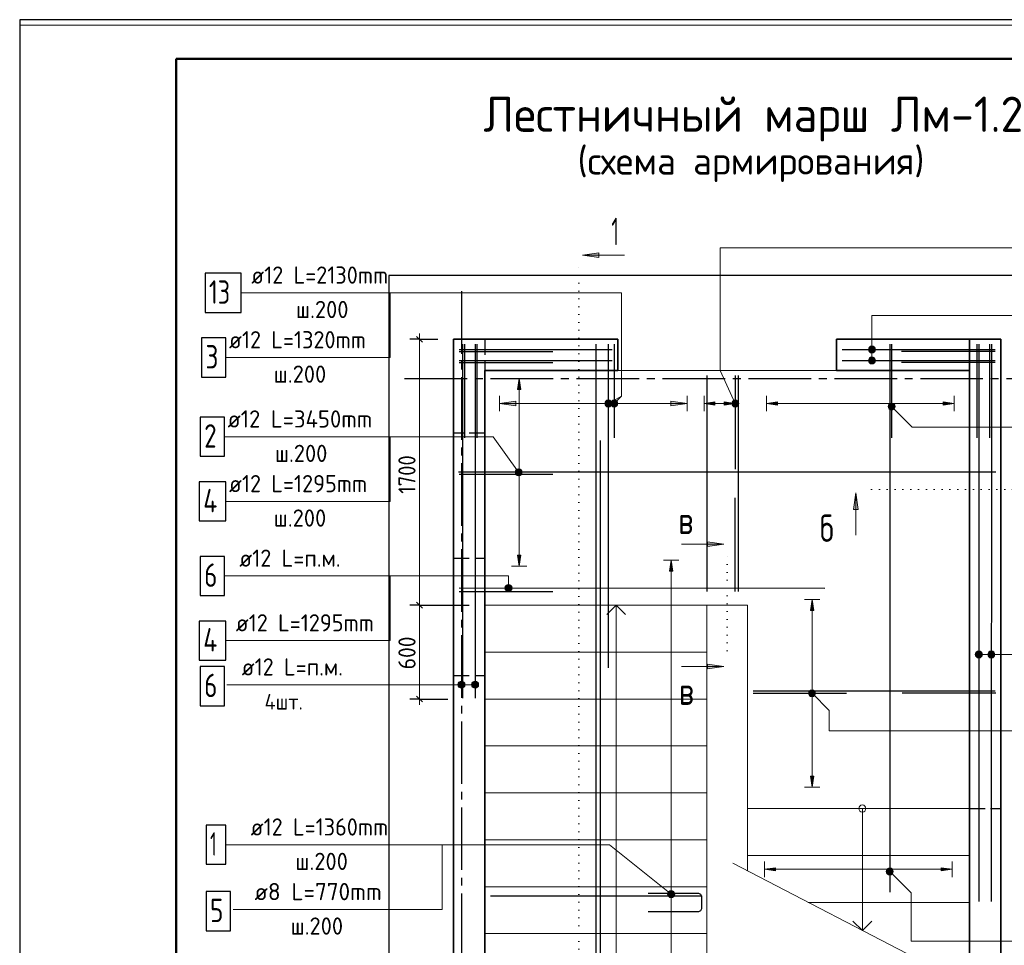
# Model space of a CAD drawing. Header units: millimetres. Extents: x 0 to 21005, y -5 to 14850.
# Tile 3 of 10: x 0 to 6299, y 8932 to 14850. Entities that reach past the tile are written whole.
import ezdxf

# ---------------------------------------------------------------- set-up
doc = ezdxf.new("R2010")
doc.units = ezdxf.units.MM
for name, pattern in [('______2', [135, 100, -35]), ('______5', [550, 400, -50, 50, -50]), ('______9', [50, 0, -50])]:
    doc.linetypes.add(name, pattern=pattern)
for name, color, linetype, lineweight in [('Standard', 7, 'Continuous', 25), ('Армирование стержнями_ общее', 7, 'Continuous', 25), ('Заголовок чертежа', 7, 'Continuous', 25), ('Обрамление Г-обр.', 7, 'Continuous', 25), ('Обрамление П-обр. равн.', 7, 'Continuous', 25), ('Общий01', 7, 'Continuous', 13), ('Общий02', 7, 'Continuous', 18), ('Позиционная метка линия выноска', 7, 'Continuous', 13), ('Размерная линия_ общее', 7, 'Continuous', 13), ('Текст_ общее', 7, 'Continuous', 25), ('Фоновоя арматура Х1', 7, 'Continuous', 25)]:
    doc.layers.add(name, color=color, linetype=linetype, lineweight=lineweight)
doc.layers.add('ЖБ Лестница', color=7, linetype='Continuous', lineweight=25, true_color=0xe0e0ff)
doc.layers.add('ЖБ Стена верхний уровень', color=7, linetype='Continuous', lineweight=25, true_color=0x006e00)
doc.layers.add('Оси', color=7, linetype='______5', true_color=0x656565)
doc.styles.add('ISOCPEUR', font='txt')

msp = doc.modelspace()

# ---------------------------------------------------------------- hatches: boundary and pattern name
at = {"layer": 'Обрамление Г-обр.', "linetype": 'Continuous', "lineweight": 13, "transparency": 33554687}
msp.add_hatch(color=7, dxfattribs=at).paths.add_polyline_path([(4835.6, 9407.8), (4765.6, 9417.8), (4835.6, 9427.8)], flags=16)
msp.add_hatch(color=7, dxfattribs=at).paths.add_polyline_path([(5895.6, 9407.8), (5965.6, 9417.8), (5895.6, 9427.8)])
at = {"layer": 'Обрамление П-обр. равн.', "linetype": 'Continuous', "lineweight": 13, "transparency": 33554687}
for points in [[(4447.6, 12386), (4377.6, 12396), (4447.6, 12406)], [(4847.6, 12386), (4777.6, 12396), (4847.6, 12406)], [(5079.6, 10013.2), (5069.6, 9943.2), (5059.6, 10013.2)]]:
    msp.add_hatch(color=7, dxfattribs=at).paths.add_polyline_path(points, flags=16)
for points in [[(4507.6, 12386), (4577.6, 12396), (4507.6, 12406)], [(5907.6, 12386), (5977.6, 12396), (5907.6, 12406)], [(5079.6, 11073.2), (5069.6, 11143.2), (5059.6, 11073.2)]]:
    msp.add_hatch(color=7, dxfattribs=at).paths.add_polyline_path(points)
at = {"layer": 'Общий01', "linetype": 'Continuous', "lineweight": 13, "transparency": 33554687}
for points in [[(3704.4, 13330.2), (3599.4, 13345.2), (3704.4, 13360.2)], [(5334.7, 11719), (5349.7, 11824), (5364.7, 11719)], [(4398.9, 11512.4), (4503.9, 11497.4), (4398.9, 11482.4)], [(4398.9, 10729.9), (4503.9, 10714.9), (4398.9, 10699.9)]]:
    msp.add_hatch(color=7, dxfattribs=at).paths.add_polyline_path(points, flags=16)
at = {"layer": 'Общий02', "linetype": 'Continuous', "lineweight": 13, "transparency": 33554687}
msp.add_hatch(color=7, dxfattribs=at).paths.add_polyline_path([(3174.9, 12381), (3069.9, 12396), (3174.9, 12411)], flags=16)
msp.add_hatch(color=7, dxfattribs=at).paths.add_polyline_path([(4164.6, 12381), (4269.6, 12396), (4164.6, 12411)])
at = {"layer": 'Текст_ общее', "linetype": 'Continuous', "lineweight": 13, "transparency": 33554687}
for points in [[(5471.2, 12752.5), (5432.5, 12752.5), (5429.3, 12741.3)], [(5471.2, 12752.5), (5429.3, 12741.3), (5474.3, 12741.3)], [(5474.3, 12741.3), (5429.3, 12741.3), (5432.5, 12730)], [(5463.1, 12760.6), (5440.6, 12760.6), (5432.5, 12752.5)], [(5463.1, 12760.6), (5432.5, 12752.5), (5471.2, 12752.5)], [(5474.3, 12741.3), (5432.5, 12730), (5471.2, 12730)], [(5471.2, 12730), (5432.5, 12730), (5440.6, 12721.9)], [(5440.6, 12760.6), (5463.1, 12760.6), (5451.8, 12763.8)], [(5471.2, 12730), (5440.6, 12721.9), (5463.1, 12721.9)], [(5471.2, 12682.5), (5432.5, 12682.5), (5429.3, 12671.3)], [(5471.2, 12682.5), (5429.3, 12671.3), (5474.3, 12671.3)], [(5474.3, 12671.3), (5429.3, 12671.3), (5432.5, 12660)], [(5463.1, 12690.6), (5440.6, 12690.6), (5432.5, 12682.5)], [(5463.1, 12690.6), (5432.5, 12682.5), (5471.2, 12682.5)], [(5474.3, 12671.3), (5432.5, 12660), (5471.2, 12660)], [(5463.1, 12721.9), (5440.6, 12721.9), (5451.8, 12718.8)], [(5440.6, 12690.6), (5463.1, 12690.6), (5451.8, 12693.8)], [(5471.2, 12660), (5432.5, 12660), (5440.6, 12651.9)], [(5471.2, 12660), (5440.6, 12651.9), (5463.1, 12651.9)], [(5463.1, 12651.9), (5440.6, 12651.9), (5451.8, 12648.8)], [(3776.7, 12376.4), (3754.5, 12415.6), (3746.3, 12407.3)], [(3784.9, 12384.6), (3765.9, 12418.3), (3754.5, 12415.6)], [(3784.9, 12384.6), (3754.5, 12415.6), (3776.7, 12376.4)], [(3788, 12395.7), (3776.9, 12415.3), (3765.9, 12418.3)], [(3788, 12395.7), (3765.9, 12418.3), (3784.9, 12384.6)], [(3776.9, 12415.3), (3788, 12395.7), (3785.2, 12407)], [(3819.7, 12380.3), (3787.5, 12411.7), (3781.9, 12401.4)], [(3825.3, 12390.5), (3797.6, 12417.5), (3787.5, 12411.7)], [(3825.3, 12390.5), (3787.5, 12411.7), (3819.7, 12380.3)], [(3825.2, 12402), (3809, 12417.7), (3797.6, 12417.5)], [(3825.2, 12402), (3797.6, 12417.5), (3825.3, 12390.5)], [(3809, 12417.7), (3825.2, 12402), (3819.3, 12412.1)], [(4579.8, 12418.2), (4559.3, 12408.9), (4555.3, 12398.2)], [(4579.8, 12418.2), (4555.3, 12398.2), (4590.5, 12414.2)], [(4590.5, 12414.2), (4555.3, 12398.2), (4557.1, 12386.6)], [(4590.5, 12414.2), (4557.1, 12386.6), (4598.1, 12405.3)], [(4559.3, 12408.9), (4579.8, 12418.2), (4568.3, 12416.4)], [(3765.3, 12373.6), (3746.3, 12407.3), (3743.2, 12396.2)], [(3765.3, 12373.6), (3743.2, 12396.2), (3754.3, 12376.7)], [(3754.3, 12376.7), (3743.2, 12396.2), (3746, 12384.9)], [(3776.7, 12376.4), (3746.3, 12407.3), (3765.3, 12373.6)], [(3819.7, 12380.3), (3781.9, 12401.4), (3809.6, 12374.4)], [(3809.6, 12374.4), (3781.9, 12401.4), (3782, 12389.9)], [(3809.6, 12374.4), (3782, 12389.9), (3798.2, 12374.3)], [(3798.2, 12374.3), (3782, 12389.9), (3787.9, 12379.8)], [(4598.1, 12405.3), (4557.1, 12386.6), (4564.7, 12377.7)], [(4598.1, 12405.3), (4564.7, 12377.7), (4599.9, 12393.8)], [(4599.9, 12393.8), (4564.7, 12377.7), (4575.4, 12373.7)], [(4599.9, 12393.8), (4575.4, 12373.7), (4595.9, 12383)], [(4595.9, 12383), (4575.4, 12373.7), (4586.9, 12375.5)], [(5561.7, 12360.4), (5583.3, 12397.9), (5556, 12370.5)], [(5556, 12370.5), (5583.3, 12397.9), (5571.9, 12397.9)], [(5556, 12370.5), (5571.9, 12397.9), (5556, 12382)], [(5556, 12382), (5571.9, 12397.9), (5561.7, 12392.2)], [(5561.7, 12360.4), (5593.5, 12392.2), (5583.3, 12397.9)], [(5571.9, 12354.6), (5593.5, 12392.2), (5561.7, 12360.4)], [(5571.9, 12354.6), (5599.2, 12382), (5593.5, 12392.2)], [(5583.3, 12354.6), (5599.2, 12382), (5571.9, 12354.6)], [(5583.3, 12354.6), (5599.2, 12370.5), (5599.2, 12382)], [(5599.2, 12370.5), (5583.3, 12354.6), (5593.5, 12360.4)], [(3189.7, 11978.6), (3171.4, 11965.5), (3169.5, 11954.2)], [(3189.7, 11978.6), (3169.5, 11954.2), (3201, 11976.7)], [(3201, 11976.7), (3169.5, 11954.2), (3173.5, 11943.2)], [(3171.4, 11965.5), (3189.7, 11978.6), (3178.7, 11974.6)], [(3201, 11976.7), (3173.5, 11943.2), (3210.1, 11969.3)], [(3210.1, 11969.3), (3173.5, 11943.2), (3182.6, 11935.9)], [(3210.1, 11969.3), (3182.6, 11935.9), (3214.1, 11958.3)], [(3214.1, 11958.3), (3182.6, 11935.9), (3193.9, 11934)], [(3214.1, 11958.3), (3193.9, 11934), (3212.2, 11947)], [(3212.2, 11947), (3193.9, 11934), (3204.8, 11937.9)], [(3146.2, 11227.5), (3107.5, 11227.5), (3104.4, 11216.2)], [(3146.2, 11227.5), (3104.4, 11216.2), (3149.4, 11216.2)], [(3149.4, 11216.2), (3104.4, 11216.2), (3107.5, 11205)], [(3138.1, 11235.6), (3115.6, 11235.6), (3107.5, 11227.5)], [(3138.1, 11235.6), (3107.5, 11227.5), (3146.2, 11227.5)], [(3149.4, 11216.2), (3107.5, 11205), (3146.2, 11205)], [(3115.6, 11235.6), (3138.1, 11235.6), (3126.9, 11238.7)], [(3146.2, 11205), (3107.5, 11205), (3115.6, 11196.9)], [(3146.2, 11205), (3115.6, 11196.9), (3138.1, 11196.9)], [(3138.1, 11196.9), (3115.6, 11196.9), (3126.9, 11193.7)], [(6116.2, 10780.1), (6116.2, 10802.6), (6113.1, 10791.3)], [(6124.3, 10772), (6124.3, 10810.7), (6116.2, 10802.6)], [(6124.3, 10772), (6116.2, 10802.6), (6116.2, 10780.1)], [(6135.6, 10768.8), (6135.6, 10813.8), (6124.3, 10810.7)], [(6135.6, 10768.8), (6124.3, 10810.7), (6124.3, 10772)], [(6146.8, 10772), (6146.8, 10810.7), (6135.6, 10813.8)], [(6146.8, 10772), (6135.6, 10813.8), (6135.6, 10768.8)], [(6154.9, 10780.1), (6154.9, 10802.6), (6146.8, 10810.7)], [(6154.9, 10780.1), (6146.8, 10810.7), (6146.8, 10772)], [(6154.9, 10802.6), (6154.9, 10780.1), (6158.1, 10791.3)], [(6196.2, 10780.1), (6196.2, 10802.6), (6193.1, 10791.3)], [(6204.3, 10772), (6204.3, 10810.7), (6196.2, 10802.6)], [(6204.3, 10772), (6196.2, 10802.6), (6196.2, 10780.1)], [(6215.6, 10768.8), (6215.6, 10813.8), (6204.3, 10810.7)], [(6215.6, 10768.8), (6204.3, 10810.7), (6204.3, 10772)], [(6226.8, 10772), (6226.8, 10810.7), (6215.6, 10813.8)], [(6226.8, 10772), (6215.6, 10813.8), (6215.6, 10768.8)], [(6234.9, 10780.1), (6234.9, 10802.6), (6226.8, 10810.7)], [(6234.9, 10780.1), (6226.8, 10810.7), (6226.8, 10772)], [(6234.9, 10802.6), (6234.9, 10780.1), (6238.1, 10791.3)], [(2806.4, 10586.7), (2806.4, 10609.2), (2803.3, 10598)], [(2806.4, 10609.2), (2814.5, 10578.6), (2814.5, 10617.3)], [(2806.4, 10609.2), (2806.4, 10586.7), (2814.5, 10578.6)], [(2814.5, 10617.3), (2825.8, 10575.5), (2825.8, 10620.5)], [(2814.5, 10617.3), (2814.5, 10578.6), (2825.8, 10575.5)], [(2825.8, 10620.5), (2825.8, 10575.5), (2837, 10578.6)], [(2825.8, 10620.5), (2837, 10578.6), (2837, 10617.3)], [(2837, 10617.3), (2837, 10578.6), (2845.1, 10586.7)], [(2837, 10617.3), (2845.1, 10586.7), (2845.1, 10609.2)], [(2845.1, 10609.2), (2845.1, 10586.7), (2848.3, 10598)], [(2894.1, 10586.7), (2894.1, 10609.2), (2891, 10598)], [(2894.1, 10609.2), (2902.2, 10578.6), (2902.2, 10617.3)], [(2894.1, 10609.2), (2894.1, 10586.7), (2902.2, 10578.6)], [(2902.2, 10617.3), (2913.5, 10575.5), (2913.5, 10620.5)], [(2902.2, 10617.3), (2902.2, 10578.6), (2913.5, 10575.5)], [(2913.5, 10620.5), (2913.5, 10575.5), (2924.7, 10578.6)], [(2913.5, 10620.5), (2924.7, 10578.6), (2924.7, 10617.3)], [(2924.7, 10617.3), (2924.7, 10578.6), (2932.8, 10586.7)], [(2924.7, 10617.3), (2932.8, 10586.7), (2932.8, 10609.2)], [(2932.8, 10609.2), (2932.8, 10586.7), (2936, 10598)], [(5052.7, 10527.3), (5074.3, 10564.9), (5047, 10537.5)], [(5047, 10537.5), (5074.3, 10564.9), (5062.9, 10564.9)], [(5047, 10537.5), (5062.9, 10564.9), (5047, 10549)], [(5047, 10549), (5062.9, 10564.9), (5052.7, 10559.2)], [(5052.7, 10527.3), (5084.5, 10559.2), (5074.3, 10564.9)], [(5062.9, 10521.6), (5084.5, 10559.2), (5052.7, 10527.3)], [(5062.9, 10521.6), (5090.3, 10549), (5084.5, 10559.2)], [(5074.3, 10521.6), (5090.3, 10549), (5062.9, 10521.6)], [(5074.3, 10521.6), (5090.3, 10537.5), (5090.3, 10549)], [(5090.3, 10537.5), (5074.3, 10521.6), (5084.5, 10527.3)], [(5549.7, 9387.8), (5571.3, 9425.3), (5544, 9398)], [(5544, 9398), (5571.3, 9425.3), (5559.9, 9425.3)], [(5544, 9398), (5559.9, 9425.3), (5544, 9409.4)], [(5544, 9409.4), (5559.9, 9425.3), (5549.7, 9419.6)], [(5549.7, 9387.8), (5581.5, 9419.6), (5571.3, 9425.3)], [(5559.9, 9382.1), (5581.5, 9419.6), (5549.7, 9387.8)], [(5559.9, 9382.1), (5587.2, 9409.4), (5581.5, 9419.6)], [(5571.3, 9382.1), (5587.2, 9409.4), (5559.9, 9382.1)], [(5571.3, 9382.1), (5587.2, 9398), (5587.2, 9409.4)], [(5587.2, 9398), (5571.3, 9382.1), (5581.5, 9387.8)], [(4145.5, 9262.2), (4159.5, 9279.7), (4150, 9272.9)], [(4159.5, 9279.7), (4145.5, 9262.2), (4146.7, 9250.8)], [(4159.5, 9279.7), (4146.7, 9250.8), (4170.9, 9281)], [(4170.9, 9281), (4146.7, 9250.8), (4153.6, 9241.3)], [(4170.9, 9281), (4153.6, 9241.3), (4181.7, 9276.4)], [(4181.7, 9276.4), (4153.6, 9241.3), (4164.3, 9236.7)], [(4181.7, 9276.4), (4164.3, 9236.7), (4188.5, 9267)], [(4188.5, 9267), (4164.3, 9236.7), (4175.7, 9238)], [(4188.5, 9267), (4175.7, 9238), (4189.7, 9255.6)], [(4189.7, 9255.6), (4175.7, 9238), (4185.2, 9244.8)]]:
    msp.add_hatch(color=7, dxfattribs=at).paths.add_polyline_path(points)
at = {"layer": 'Фоновоя арматура Х1', "linetype": 'Continuous', "lineweight": 13, "transparency": 33554687}
for points in [[(3205.1, 12486.3), (3195.1, 12556.3), (3185.1, 12486.3)], [(4177.6, 11324.7), (4167.6, 11394.7), (4157.6, 11324.7)]]:
    msp.add_hatch(color=7, dxfattribs=at).paths.add_polyline_path(points)
msp.add_hatch(color=7, dxfattribs=at).paths.add_polyline_path([(3205.1, 11426.3), (3195.1, 11356.3), (3185.1, 11426.3)], flags=16)

# ---------------------------------------------------------------- linework, layer by layer
at = {"color": 7, "linetype": 'Continuous', "lineweight": 25, "transparency": 33554687}
for p, q in [((2811.8, 12741.4), (3789.4, 12741.2)), ((2811.8, 12741.4), (3789.4, 12741.2)), ((2833.3, 12775.3), (2833.5, 10512.3)), ((2833.3, 12775.3), (2833.5, 10512.3)), ((2913.3, 12775.3), (2913.5, 10512.3)), ((2913.3, 12775.3), (2913.5, 10512.3)), ((5261.8, 12741.4), (6239.4, 12741.2)), ((5261.8, 12741.4), (6239.4, 12741.2)), ((6135.7, 12775.3), (6135.5, 9212.3)), ((6135.7, 12775.3), (6135.5, 9212.3)), ((6215.7, 12775.3), (6215.5, 9212.3)), ((6215.7, 12775.3), (6215.5, 9212.3)), ((2811.8, 12671.4), (3789.4, 12671.2)), ((2811.8, 12671.4), (3789.4, 12671.2)), ((5261.8, 12671.4), (6239.4, 12671.2)), ((5261.8, 12671.4), (6239.4, 12671.2)), ((4395.7, 12575.3), (4395.5, 11193.3)), ((4595.7, 12575.3), (4595.5, 11193.3)), ((4595.7, 12575.3), (4595.5, 11193.3)), ((2811.8, 11216.3), (5149.9, 11216.1)), ((2811.8, 11216.3), (5149.9, 11216.1))]:
    msp.add_line(p, q, dxfattribs=at)
for points in [[(1154.9, 11168.6), (1309.9, 11168.6), (1309.9, 11418.6), (1154.9, 11418.6), (1154.9, 11168.6)], [(1154.9, 10463.6), (1309.9, 10463.6), (1309.9, 10713.6), (1154.9, 10713.6), (1154.9, 10463.6)]]:
    msp.add_lwpolyline(points, dxfattribs=at)
at = {"layer": 'Standard', "color": 7, "linetype": 'Continuous', "lineweight": 25, "transparency": 33554687}
msp.add_line((1000, 14600), (1000, 529.1), dxfattribs=at)
msp.add_lwpolyline([(0, 0), (21000, 0), (21000, 14850), (0, 14850), (0, 0)], close=True, dxfattribs=at)
at = {"layer": 'Standard', "color": 7, "linetype": 'Continuous', "lineweight": 13, "transparency": 33554687}
msp.add_lwpolyline([(21000, 14815.8), (0, 14815.8), (0, -5)], dxfattribs=at)
at = {"layer": 'Standard', "color": 7, "linetype": 'Continuous', "lineweight": 50, "transparency": 33554687}
msp.add_lwpolyline([(1000, 14600), (20750, 14600), (20750, 250), (1000, 250), (1000, 14600)], close=True, dxfattribs=at)
at = {"layer": 'Standard', "color": 254, "linetype": 'Continuous', "lineweight": 25, "true_color": 0xc4c4ff, "transparency": 33554687}
msp.add_lwpolyline([(2362.3, 5441.9), (6749.2, 5441.9), (6749.2, 13213.7), (2362.3, 13213.7), (2362.3, 5441.9)], dxfattribs=at)
at = {"layer": 'Армирование стержнями_ общее', "color": 7, "linetype": 'Continuous', "lineweight": 25, "transparency": 33554687}
for p, q in [((3685.6, 12775.3), (3685.6, 7052.3)), ((3715.6, 6087.3), (3715.6, 12160.3))]:
    msp.add_line(p, q, dxfattribs=at)
at = {"layer": 'ЖБ Лестница', "color": 253, "linetype": 'Continuous', "lineweight": 13, "true_color": 0xa0a0a0, "transparency": 33554687}
for p, q in [((3825.4, 12606.3), (5225.8, 12606.3)), ((2975.6, 11106.3), (4655.6, 11106.3)), ((3815.6, 11106.3), (3755.6, 11046.3)), ((3815.6, 7806.3), (3815.6, 11106.3)), ((3815.6, 11106.3), (3815.6, 11031.3)), ((3815.6, 11106.3), (3815.6, 11106.3)), ((3815.6, 11106.3), (3815.6, 11106.3)), ((3815.6, 11106.3), (3815.6, 11106.3)), ((3875.6, 11046.3), (3815.6, 11106.3)), ((4395.6, 9358.6), (4395.6, 11106.3)), ((4655.6, 11106.3), (4655.6, 11006.3)), ((4655.6, 11006.3), (4655.6, 9407.1)), ((2975.6, 10806.3), (4395.6, 10806.3)), ((2975.6, 10506.3), (4395.6, 10506.3)), ((2975.6, 10206.3), (4395.6, 10206.3)), ((2975.6, 9906.3), (4395.6, 9906.3)), ((4395.6, 7806.3), (4395.6, 9827.1)), ((5390.6, 9828.8), (5390.6, 9828.8)), ((4655.6, 9806.3), (6075.6, 9806.3)), ((6075.6, 9806.3), (4655.6, 9806.3)), ((4655.6, 9806.3), (4655.6, 9407.1)), ((5368.1, 9806.3), (5368.1, 9806.3)), ((5390.6, 9806.3), (5390.6, 9026.9)), ((5390.6, 9783.8), (5390.6, 9783.8)), ((5413.1, 9806.3), (5413.1, 9806.3)), ((2975.6, 9606.3), (4395.6, 9606.3)), ((4050, 9606.3), (4395.6, 9606.3)), ((6098.7, 8660.7), (4561.1, 9456)), ((4655.6, 9506.3), (6075.6, 9506.3)), ((6075.6, 9506.3), (4655.6, 9506.3)), ((2975.6, 9306.3), (4395.6, 9306.3)), ((5043.9, 9206.3), (6075.6, 9206.3)), ((6075.6, 9206.3), (5043.9, 9206.3)), ((5330.6, 9086.9), (5390.6, 9026.9)), ((5390.6, 9026.9), (5390.6, 9101.9)), ((5390.6, 9026.9), (5450.6, 9086.9)), ((5390.6, 9026.9), (5390.6, 9026.9)), ((5390.6, 9026.9), (5390.6, 9026.9)), ((5390.6, 9026.9), (5390.6, 9026.9)), ((2975.6, 9006.3), (4395.6, 9006.3))]:
    msp.add_line(p, q, dxfattribs=at)
msp.add_circle((5390.6, 9806.3), 22.5, dxfattribs=at)
at = {"layer": 'ЖБ Стена верхний уровень', "color": 7, "linetype": 'Continuous', "lineweight": 35, "transparency": 33554687}
for p, q in [((2775.8, 12806.3), (2775.8, 6256.3)), ((2975.8, 12806.3), (2775.8, 12806.3)), ((3825.8, 12806.3), (2975.8, 12806.3)), ((3825.8, 12606.3), (3825.8, 12806.3)), ((5225.8, 12806.3), (5225.8, 12606.3)), ((6075.8, 12806.3), (5225.8, 12806.3)), ((6075.8, 12606.3), (6075.8, 12806.3)), ((6275.8, 12806.3), (6075.8, 12806.3)), ((6275.8, 6056.3), (6275.8, 12806.3)), ((2975.8, 12606.3), (3825.8, 12606.3)), ((2975.8, 6256.3), (2975.8, 12606.3)), ((5225.8, 12606.3), (6075.8, 12606.3)), ((6075.8, 12606.3), (6075.8, 6256.3))]:
    msp.add_line(p, q, dxfattribs=at)
at = {"layer": 'ЖБ Стена верхний уровень', "color": 253, "linetype": '______2', "lineweight": -3, "true_color": 0xababab, "transparency": 33554687}
for p, q in [((2975.8, 12806.3), (2975.8, 12606.3)), ((3825.4, 12806.3), (3825.4, 12606.3)), ((6275.6, 12806.3), (6275.6, 9806.3)), ((2975.6, 11406.3), (2975.6, 12606.3)), ((2975.8, 12606.3), (2975.6, 12606.3)), ((3825.4, 12606.3), (3825.4, 12606.3)), ((5225.8, 12606.3), (5225.8, 12606.3)), ((2975.8, 12206.3), (2775.8, 12206.3)), ((2775.8, 11406.3), (2975.6, 11406.3)), ((2775.8, 10656.3), (2975.8, 10656.3)), ((6075.8, 9806.3), (6275.6, 9806.3))]:
    msp.add_line(p, q, dxfattribs=at)
at = {"layer": 'Обрамление Г-обр.', "color": 7, "linetype": 'Continuous', "lineweight": 25, "transparency": 33554687}
for p, q in [((3765.6, 10705.6), (3765.6, 12775.3)), ((5565.6, 12775.3), (5565.6, 9271.8))]:
    msp.add_line(p, q, dxfattribs=at)
at = {"layer": 'Обрамление Г-обр.', "color": 251, "linetype": 'Continuous', "lineweight": 13, "true_color": 0x494949, "transparency": 33554687}
for p, q in [((4765.6, 9417.8), (4765.6, 9467.8)), ((5965.6, 9417.8), (5965.6, 9467.8)), ((4765.6, 9417.8), (4835.6, 9427.8)), ((4835.6, 9407.8), (4765.6, 9417.8)), ((4765.6, 9417.8), (4765.6, 9367.8)), ((4765.6, 9417.8), (4765.6, 9417.8)), ((4835.6, 9427.8), (4835.6, 9407.8)), ((4835.6, 9417.8), (5895.6, 9417.8)), ((5965.6, 9417.8), (5895.6, 9427.8)), ((5895.6, 9427.8), (5895.6, 9407.8)), ((5895.6, 9407.8), (5965.6, 9417.8)), ((5965.6, 9417.8), (5965.6, 9367.8)), ((5965.6, 9417.8), (5965.6, 9417.8))]:
    msp.add_line(p, q, dxfattribs=at)
at = {"layer": 'Обрамление Г-обр.', "color": 7, "linetype": 'Continuous', "lineweight": 25, "transparency": 33554687}
msp.add_lwpolyline([(1185.9, 12978.6), (1415.9, 12978.6), (1415.9, 13228.6), (1185.9, 13228.6), (1185.9, 12978.6)], dxfattribs=at)
at = {"layer": 'Обрамление П-обр. равн.', "color": 7, "linetype": 'Continuous', "lineweight": 25, "transparency": 33554687}
for p, q in [((2811.4, 12729.1), (3410, 12729.1)), ((2845.3, 12775.3), (2845.3, 12176.7)), ((2925.3, 12775.3), (2925.3, 12176.7)), ((3803.6, 12775.3), (3803.6, 12176.7)), ((5577.6, 12775.3), (5577.6, 12176.7)), ((6239.8, 12729.1), (5641.2, 12729.1)), ((6123.7, 12775.3), (6123.7, 12176.7)), ((6203.7, 12775.3), (6203.7, 12176.7)), ((2811.4, 12659.1), (3410, 12659.1)), ((6239.8, 12659.1), (5641.2, 12659.1)), ((4577.6, 12575.3), (4577.6, 11976.7)), ((2811.4, 11944.1), (3410, 11944.1)), ((4577.6, 11193.3), (4577.6, 11791.8)), ((2811.4, 11194.1), (3410, 11194.1)), ((4691.4, 10543.2), (5290, 10543.2)), ((6244.8, 10543.2), (5646.2, 10543.2))]:
    msp.add_line(p, q, dxfattribs=at)
at = {"layer": 'Обрамление П-обр. равн.', "color": 251, "linetype": 'Continuous', "lineweight": 13, "true_color": 0x494949, "transparency": 33554687}
for p, q in [((4377.6, 12396), (4377.6, 12446)), ((4577.6, 12396), (4577.6, 12446)), ((4777.6, 12396), (4777.6, 12446)), ((5977.6, 12396), (5977.6, 12446)), ((4377.6, 12396), (4447.6, 12406)), ((4447.6, 12386), (4377.6, 12396)), ((4377.6, 12396), (4377.6, 12346)), ((4377.6, 12396), (4377.6, 12396)), ((4447.6, 12406), (4447.6, 12386)), ((4447.6, 12396), (4507.6, 12396)), ((4577.6, 12396), (4507.6, 12406)), ((4507.6, 12406), (4507.6, 12386)), ((4507.6, 12386), (4577.6, 12396)), ((4577.6, 12396), (4577.6, 12346)), ((4577.6, 12396), (4577.6, 12396)), ((4777.6, 12396), (4847.6, 12406)), ((4847.6, 12386), (4777.6, 12396)), ((4777.6, 12396), (4777.6, 12346)), ((4777.6, 12396), (4777.6, 12396)), ((4847.6, 12406), (4847.6, 12386)), ((4847.6, 12396), (5907.6, 12396)), ((5977.6, 12396), (5907.6, 12406)), ((5907.6, 12406), (5907.6, 12386)), ((5907.6, 12386), (5977.6, 12396)), ((5977.6, 12396), (5977.6, 12346)), ((5977.6, 12396), (5977.6, 12396)), ((5069.6, 11143.2), (5019.6, 11143.2)), ((5069.6, 11143.2), (5059.6, 11073.2)), ((5079.6, 11073.2), (5069.6, 11143.2)), ((5069.6, 11143.2), (5119.6, 11143.2)), ((5069.6, 11143.2), (5069.6, 11143.2)), ((5059.6, 11073.2), (5079.6, 11073.2)), ((5069.6, 10013.2), (5069.6, 11073.2)), ((5069.6, 9943.2), (5059.6, 10013.2)), ((5059.6, 10013.2), (5079.6, 10013.2)), ((5079.6, 10013.2), (5069.6, 9943.2)), ((5069.6, 9943.2), (5019.6, 9943.2)), ((5069.6, 9943.2), (5119.6, 9943.2)), ((5069.6, 9943.2), (5069.6, 9943.2))]:
    msp.add_line(p, q, dxfattribs=at)
at = {"layer": 'Обрамление П-обр. равн.', "color": 7, "linetype": 'Continuous', "lineweight": 25, "transparency": 33554687}
for points in [[(1164, 12565.1), (1319, 12565.1), (1319, 12815.1), (1164, 12815.1), (1164, 12565.1)], [(1149, 11645.1), (1319, 11645.1), (1319, 11895.1), (1149, 11895.1), (1149, 11645.1)], [(1149, 10755.1), (1319, 10755.1), (1319, 11005.1), (1149, 11005.1), (1149, 10755.1)], [(1192.8, 9024.8), (1347.8, 9024.8), (1347.8, 9274.8), (1192.8, 9274.8), (1192.8, 9024.8)], [(4020.2, 9265.5), (4338.3, 9265.5), (4342.6, 9264.9), (4346.9, 9263.5), (4351, 9261.2), (4354.2, 9258.5), (4357, 9255.2), (4359.2, 9251.2), (4360.7, 9246.8), (4361.3, 9242.5), (4361.3, 9168.9), (4360.7, 9164.6), (4359.2, 9160.2), (4357, 9156.2), (4354.2, 9152.9), (4351, 9150.2), (4346.9, 9147.9), (4342.6, 9146.5), (4338.3, 9145.9), (4020.2, 9145.9)]]:
    msp.add_lwpolyline(points, dxfattribs=at)
at = {"layer": 'Общий01', "color": 7, "linetype": 'Continuous', "lineweight": 13, "transparency": 33554687}
for p, q in [((3599.4, 13345.2), (3704.4, 13360.2)), ((3704.4, 13360.2), (3704.4, 13330.2)), ((3599.4, 13345.2), (3869.4, 13345.2)), ((3599.4, 13345.2), (3599.4, 13345.2)), ((3599.4, 13345.2), (3599.4, 13345.2)), ((3599.4, 13345.2), (3599.4, 13345.2)), ((3704.4, 13330.2), (3599.4, 13345.2)), ((3704.4, 13345.2), (3711.9, 13345.2)), ((5334.7, 11719), (5349.7, 11824)), ((5349.7, 11824), (5349.7, 11554)), ((5349.7, 11824), (5349.7, 11824)), ((5349.7, 11824), (5349.7, 11824)), ((5349.7, 11824), (5349.7, 11824)), ((5349.7, 11824), (5364.7, 11719)), ((5364.7, 11719), (5334.7, 11719)), ((5349.7, 11719), (5349.7, 11711.5)), ((4503.9, 11497.4), (4233.9, 11497.4)), ((4398.9, 11497.4), (4391.4, 11497.4)), ((4398.9, 11482.4), (4398.9, 11512.4)), ((4398.9, 11512.4), (4503.9, 11497.4)), ((4503.9, 11497.4), (4398.9, 11482.4)), ((4503.9, 11497.4), (4503.9, 11497.4)), ((4503.9, 11497.4), (4503.9, 11497.4)), ((4503.9, 11497.4), (4503.9, 11497.4)), ((4503.9, 10714.9), (4233.9, 10714.9)), ((4398.9, 10714.9), (4391.4, 10714.9)), ((4398.9, 10699.9), (4398.9, 10729.9)), ((4398.9, 10729.9), (4503.9, 10714.9)), ((4503.9, 10714.9), (4398.9, 10699.9)), ((4503.9, 10714.9), (4503.9, 10714.9)), ((4503.9, 10714.9), (4503.9, 10714.9)), ((4503.9, 10714.9), (4503.9, 10714.9))]:
    msp.add_line(p, q, dxfattribs=at)
at = {"layer": 'Общий01', "color": 7, "linetype": '______9', "lineweight": 13, "transparency": 33554687}
for p, q in [((3577.8, 5950.6), (3577.8, 13268.4)), ((5449.6, 11845.6), (7175.5, 11845.6)), ((4525.5, 10814.8), (4525.5, 11420.6))]:
    msp.add_line(p, q, dxfattribs=at)
at = {"layer": 'Общий02', "color": 251, "linetype": 'Continuous', "lineweight": 13, "true_color": 0x494949, "transparency": 33554687}
for p, q in [((3069.9, 12446), (3069.9, 12346)), ((3069.9, 12396), (3174.9, 12411)), ((3174.9, 12411), (3174.9, 12381)), ((4269.6, 12396), (4164.6, 12411)), ((4164.6, 12411), (4164.6, 12381)), ((4269.6, 12446), (4269.6, 12346)), ((3069.9, 12396), (4269.6, 12396)), ((3069.9, 12396), (3069.9, 12396)), ((3069.9, 12396), (3069.9, 12396)), ((3069.9, 12396), (3069.9, 12396)), ((3174.9, 12381), (3069.9, 12396)), ((3174.9, 12396), (3182.4, 12396)), ((4164.6, 12396), (4157.1, 12396)), ((4164.6, 12381), (4269.6, 12396)), ((4269.6, 12396), (4269.6, 12396)), ((4269.6, 12396), (4269.6, 12396)), ((4269.6, 12396), (4269.6, 12396))]:
    msp.add_line(p, q, dxfattribs=at)
at = {"layer": 'Оси', "color": 8, "linetype": '______5', "lineweight": -3, "transparency": 33554687}
for p, q in [((2825.8, 13113.7), (2825.8, 4147.9)), ((2462.3, 12556.3), (8552.8, 12556.3))]:
    msp.add_line(p, q, dxfattribs=at)
at = {"layer": 'Позиционная метка линия выноска', "color": 7, "linetype": 'Continuous', "lineweight": 13, "transparency": 33554687}
for points in [[(2370.2, 13103.6), (2370.2, 13060.1), (2370.2, 12690.1), (1319, 12690.1)], [(2370.2, 12183.6), (2370.2, 12140.1), (2370.2, 11770.1), (1319, 11770.1)], [(2370.2, 11293.6), (2370.2, 11250.1), (2370.2, 10880.1), (1319, 10880.1)], [(2703.5, 9574.8), (2703.5, 9531.3), (2703.5, 9161.3), (1366.5, 9161.3)]]:
    msp.add_lwpolyline(points, dxfattribs=at)
at = {"layer": 'Размерная линия_ общее', "color": 253, "linetype": 'Continuous', "lineweight": -3, "true_color": 0xa0a0a0, "transparency": 33554687}
for p, q in [((2557.4, 12806.3), (2494.9, 12806.3)), ((2557.4, 12806.3), (2619.9, 12806.3)), ((2557.4, 12806.3), (2675.6, 12806.3)), ((2557.4, 11106.3), (2494.9, 11106.3)), ((2557.4, 11106.3), (2619.9, 11106.3)), ((2557.4, 11106.3), (2875.6, 11106.3)), ((2557.4, 10506.3), (2494.9, 10506.3)), ((2557.4, 10506.3), (2619.9, 10506.3)), ((2557.4, 10506.3), (2739.5, 10506.3))]:
    msp.add_line(p, q, dxfattribs=at)
at = {"layer": 'Размерная линия_ общее', "color": 7, "linetype": 'Continuous', "lineweight": 25, "transparency": 33554687}
for p, q in [((2576.1, 12787.5), (2538.6, 12825)), ((2576.1, 11087.5), (2538.6, 11125)), ((2576.1, 10487.5), (2538.6, 10525))]:
    msp.add_line(p, q, dxfattribs=at)
at = {"layer": 'Размерная линия_ общее', "color": 7, "linetype": 'Continuous', "lineweight": 13, "transparency": 33554687}
for p, q in [((2557.4, 12806.3), (2557.4, 12843.8)), ((2557.4, 11106.3), (2557.4, 12806.3)), ((2557.4, 10506.3), (2557.4, 10468.8))]:
    msp.add_line(p, q, dxfattribs=at)
msp.add_lwpolyline([(2557.4, 10506.3), (2557.4, 10645.7), (2557.4, 10645.7), (2557.4, 11106.3)], dxfattribs=at)
at = {"layer": 'Текст_ общее', "color": 7, "linetype": 'Continuous', "lineweight": 13, "transparency": 33554687}
for p, q in [((5429.3, 12741.3), (5429.3, 12741.3)), ((5451.8, 12763.8), (5451.8, 12763.8)), ((5451.8, 12741.3), (5451.8, 12671.3)), ((5474.3, 12741.3), (5474.3, 12741.3)), ((5429.3, 12671.3), (5429.3, 12671.3)), ((5451.8, 12718.8), (5451.8, 12718.8)), ((5451.8, 12693.8), (5451.8, 12693.8)), ((5474.3, 12671.3), (5474.3, 12671.3)), ((5451.8, 12648.8), (5451.8, 12648.8)), ((3754.5, 12415.6), (3754.5, 12415.6)), ((3787.5, 12411.7), (3787.5, 12411.7)), ((3849.9, 12443.6), (3803.6, 12396)), ((3819.3, 12412.1), (3819.3, 12412.1)), ((4568.3, 12416.4), (4568.3, 12416.4)), ((3746, 12384.9), (3746, 12384.9)), ((3776.7, 12376.4), (3776.7, 12376.4)), ((3785.2, 12407), (3785.2, 12407)), ((3787.9, 12379.8), (3787.9, 12379.8)), ((3819.7, 12380.3), (3819.7, 12380.3)), ((4557.1, 12386.6), (4557.1, 12386.6)), ((4586.9, 12375.5), (4586.9, 12375.5)), ((4598.1, 12405.3), (4598.1, 12405.3)), ((5561.7, 12392.2), (5561.7, 12392.2)), ((5561.7, 12360.4), (5561.7, 12360.4)), ((5593.5, 12392.2), (5593.5, 12392.2)), ((5593.5, 12360.4), (5593.5, 12360.4)), ((3178.7, 11974.6), (3178.7, 11974.6)), ((3210.1, 11969.3), (3210.1, 11969.3)), ((3173.5, 11943.2), (3173.5, 11943.2)), ((3204.8, 11937.9), (3204.8, 11937.9)), ((3104.4, 11216.2), (3104.4, 11216.2)), ((3126.9, 11238.7), (3126.9, 11238.7)), ((3149.4, 11216.2), (3149.4, 11216.2)), ((3126.9, 11193.7), (3126.9, 11193.7)), ((6113.1, 10791.3), (6113.1, 10791.3)), ((6135.6, 10813.8), (6135.6, 10813.8)), ((6215.6, 10791.3), (6135.6, 10791.3)), ((6158.1, 10791.3), (6158.1, 10791.3)), ((6193.1, 10791.3), (6193.1, 10791.3)), ((6215.6, 10813.8), (6215.6, 10813.8)), ((7868.2, 10791.4), (6215.6, 10791.3)), ((6238.1, 10791.3), (6238.1, 10791.3)), ((6135.6, 10768.8), (6135.6, 10768.8)), ((6215.6, 10768.8), (6215.6, 10768.8)), ((1325, 10598), (2825.8, 10598)), ((2803.3, 10598), (2803.3, 10598)), ((2825.8, 10620.5), (2825.8, 10620.5)), ((2825.8, 10598), (2913.5, 10598)), ((2848.3, 10598), (2848.3, 10598)), ((2891, 10598), (2891, 10598)), ((2913.5, 10620.5), (2913.5, 10620.5)), ((2936, 10598), (2936, 10598)), ((2825.8, 10575.5), (2825.8, 10575.5)), ((2913.5, 10575.5), (2913.5, 10575.5)), ((5052.7, 10559.2), (5052.7, 10559.2)), ((5052.7, 10527.3), (5052.7, 10527.3)), ((5084.5, 10559.2), (5084.5, 10559.2)), ((5084.5, 10527.3), (5084.5, 10527.3)), ((5549.7, 9419.6), (5549.7, 9419.6)), ((5549.7, 9387.8), (5549.7, 9387.8)), ((5581.5, 9419.6), (5581.5, 9419.6)), ((5581.5, 9387.8), (5581.5, 9387.8)), ((4150, 9272.9), (4150, 9272.9)), ((4181.7, 9276.4), (4181.7, 9276.4)), ((4153.6, 9241.3), (4153.6, 9241.3)), ((4185.2, 9244.8), (4185.2, 9244.8))]:
    msp.add_line(p, q, dxfattribs=at)
for points in [[(7391.6, 13392.2), (4481.6, 13392.2), (4481.6, 12606.3), (4577.6, 12396)], [(1415.9, 13103.6), (3849.9, 13103.6), (3849.9, 12443.6), (3765.6, 12396)], [(7331.8, 12958.2), (5451.8, 12958.2), (5451.8, 12741.3)], [(7889.8, 12244.1), (5709.8, 12244.1), (5577.6, 12376.3)], [(1309.9, 12183.6), (3029.9, 12183.6), (3191.8, 11956.3)], [(1309.9, 11293.6), (3126.9, 11293.6), (3126.9, 11216.2)], [(7810.8, 10303.5), (5178.3, 10303.5), (5178.3, 10433.5), (5068.6, 10543.2)], [(1317.8, 9574.8), (3772.6, 9574.8), (4167.6, 9258.9)], [(7522.2, 8957.1), (5702.2, 8957.1), (5702.2, 9267.1), (5565.6, 9403.7)]]:
    msp.add_lwpolyline(points, dxfattribs=at)
for centre in [(5451.8, 12741.3), (5451.8, 12671.3), (3765.6, 12396), (3803.6, 12396), (4577.6, 12396), (5577.6, 12376.3), (3191.8, 11956.3), (3126.9, 11216.2), (6135.6, 10791.3), (6215.6, 10791.3), (2825.8, 10598), (2913.5, 10598), (5068.6, 10543.2), (5565.6, 9403.7), (4167.6, 9258.9)]:
    msp.add_circle(centre, 22.5, dxfattribs=at)
at = {"layer": 'Фоновоя арматура Х1', "color": 251, "linetype": 'Continuous', "lineweight": 13, "true_color": 0x494949, "transparency": 33554687}
for p, q in [((3195.1, 12556.3), (3145.1, 12556.3)), ((3195.1, 12556.3), (3185.1, 12486.3)), ((3205.1, 12486.3), (3195.1, 12556.3)), ((3195.1, 12556.3), (3245.1, 12556.3)), ((3195.1, 12556.3), (3195.1, 12556.3)), ((3185.1, 12486.3), (3205.1, 12486.3)), ((3195.1, 11426.3), (3195.1, 12486.3)), ((3195.1, 11356.3), (3185.1, 11426.3)), ((3185.1, 11426.3), (3205.1, 11426.3)), ((3205.1, 11426.3), (3195.1, 11356.3)), ((3195.1, 11356.3), (3145.1, 11356.3)), ((3195.1, 11356.3), (3245.1, 11356.3)), ((3195.1, 11356.3), (3195.1, 11356.3)), ((4167.6, 11394.7), (4117.6, 11394.7)), ((4167.6, 11394.7), (4157.6, 11324.7)), ((4177.6, 11324.7), (4167.6, 11394.7)), ((4167.6, 11394.7), (4217.6, 11394.7)), ((4167.6, 11394.7), (4167.6, 11394.7)), ((4157.6, 11324.7), (4177.6, 11324.7)), ((4167.6, 7887), (4167.6, 11324.7))]:
    msp.add_line(p, q, dxfattribs=at)
at = {"layer": 'Фоновоя арматура Х1', "color": 7, "linetype": 'Continuous', "lineweight": 25, "transparency": 33554687}
for p, q in [((6244.6, 11956.3), (2806.8, 11956.3)), ((6239.8, 10556.3), (4691.6, 10556.3)), ((3011.6, 9248.1), (4359.6, 9248.1))]:
    msp.add_line(p, q, dxfattribs=at)
for points in [[(1154.9, 12058.6), (1309.9, 12058.6), (1309.9, 12308.6), (1154.9, 12308.6), (1154.9, 12058.6)], [(1192.8, 9449.8), (1317.8, 9449.8), (1317.8, 9699.8), (1192.8, 9699.8), (1192.8, 9449.8)]]:
    msp.add_lwpolyline(points, dxfattribs=at)

# ---------------------------------------------------------------- texts
at = {"color": 7, "linetype": 'Continuous', "lineweight": 13, "transparency": 33554687, "attachment_point": 7, "style": 'ISOCPEUR'}
for s, insert, char_height, width in [('\\W0.94;ø12 L=п.м. ', (1404.9, 11352.2), 110, 799.57), ('\\W0.78;6', (1179.9, 11223.6), 150, 163.203), ('\\W0.94;ø12 L=п.м. ', (1420, 10656.7), 110, 799.574), ('\\W0.78;6', (1179.9, 10518.6), 150, 163.203)]:
    msp.add_mtext(s, dxfattribs=dict(at, insert=insert, char_height=char_height, width=width))
at = {"layer": 'Заголовок чертежа', "color": 7, "linetype": 'Continuous', "lineweight": 50, "transparency": 33554687, "attachment_point": 7, "style": 'ISOCPEUR'}
for s, insert, char_height, width in [('\\W0.97;Лестничный марш Лм-1.2', (2966.8, 14071.9), 225, 3595.445), ('\\W0.98;(схема армирования)', (3568.7, 13812), 175, 2359.825)]:
    msp.add_mtext(s, dxfattribs=dict(at, insert=insert, char_height=char_height, width=width))
at = {"layer": 'Обрамление Г-обр.', "color": 7, "linetype": 'Continuous', "lineweight": 13, "transparency": 33554687, "attachment_point": 7, "style": 'ISOCPEUR'}
for s, insert, char_height, width in [('\\W0.94;ø12 L=2130mm ', (1481.4, 13162.2), 110, 1052.191), ('\\W0.75;13', (1210.9, 13033.6), 150, 236.136), ('\\W0.95;ш.200 ', (1767.4, 12942.2), 110, 481.065)]:
    msp.add_mtext(s, dxfattribs=dict(at, insert=insert, char_height=char_height, width=width))
at = {"layer": 'Обрамление П-обр. равн.', "color": 7, "linetype": 'Continuous', "lineweight": 13, "transparency": 33554687, "attachment_point": 7, "style": 'ISOCPEUR'}
for s, insert, char_height, width in [('\\W0.94;ø12 L=1320mm ', (1339, 12748.7), 110, 1052.188), ('\\W0.78;3', (1189, 12620.1), 150, 163.203), ('\\W0.95;ш.200 ', (1625, 12528.7), 110, 481.068), ('\\W0.94;ø12 L=1295mm ', (1339, 11828.7), 110, 1052.188), ('\\W0.80;4', (1174, 11700.1), 150, 179.919), ('\\W0.95;ш.200 ', (1625, 11608.7), 110, 481.068), ('\\W0.94;ø12 L=1295mm ', (1382.2, 10938.7), 110, 1052.191), ('\\W0.80;4', (1174, 10810.1), 150, 179.919), ('\\W0.98;ø8 L=770mm ', (1501.8, 9219.9), 110, 944.264), ('\\W0.78;5', (1217.8, 9079.8), 150, 163.203), ('\\W0.95;ш.200 ', (1732.8, 8999.9), 110, 481.065)]:
    msp.add_mtext(s, dxfattribs=dict(at, insert=insert, char_height=char_height, width=width))
at = {"layer": 'Общий01', "color": 7, "linetype": 'Continuous', "lineweight": 35, "transparency": 33554687, "char_height": 175, "attachment_point": 7, "style": 'ISOCPEUR'}
for s, insert, width in [('\\W0.56;1', (3784.7, 13408.7), 136.111), ('\\W0.78;в', (4213.6, 11560.9), 190.409), ('\\W0.78;б', (5118.5, 11511.2), 190.409), ('\\W0.78;в', (4217.3, 10469.1), 190.409)]:
    msp.add_mtext(s, dxfattribs=dict(at, insert=insert, width=width))
at = {"layer": 'Размерная линия_ общее', "color": 7, "linetype": 'Continuous', "lineweight": 25, "transparency": 33554687, "char_height": 110, "attachment_point": 7, "rotation": 90, "style": 'ISOCPEUR'}
for s, insert, width in [('\\W0.87;1700', (2532.4, 11818.8), 333.451), ('\\W0.91;600', (2532.4, 10696.3), 280.994)]:
    msp.add_mtext(s, dxfattribs=dict(at, insert=insert, width=width))
at = {"layer": 'Текст_ общее', "color": 7, "linetype": 'Continuous', "lineweight": 18, "transparency": 33554687, "insert": (1566.5, 10439), "char_height": 100, "width": 336.646, "attachment_point": 7, "style": 'ISOCPEUR'}
msp.add_mtext('\\W0.94;4шт.', dxfattribs=at)
at = {"layer": 'Фоновоя арматура Х1', "color": 7, "linetype": 'Continuous', "lineweight": 13, "transparency": 33554687, "attachment_point": 7, "style": 'ISOCPEUR'}
for s, insert, char_height, width in [('\\W0.96;ø12 L=3450mm ', (1329.9, 12242.2), 110, 1086.306), ('\\W0.78;2', (1179.9, 12113.6), 150, 163.203), ('\\W0.95;ш.200 ', (1632.4, 12022.2), 110, 481.068), ('\\W0.94;ø12 L=1360mm ', (1477.5, 9633.4), 110, 1052.191), ('\\W0.56;1', (1217.8, 9504.8), 150, 116.671), ('\\W0.95;ш.200 ', (1763.5, 9413.4), 110, 481.065)]:
    msp.add_mtext(s, dxfattribs=dict(at, insert=insert, char_height=char_height, width=width))

doc.saveas('drawing.dxf')
